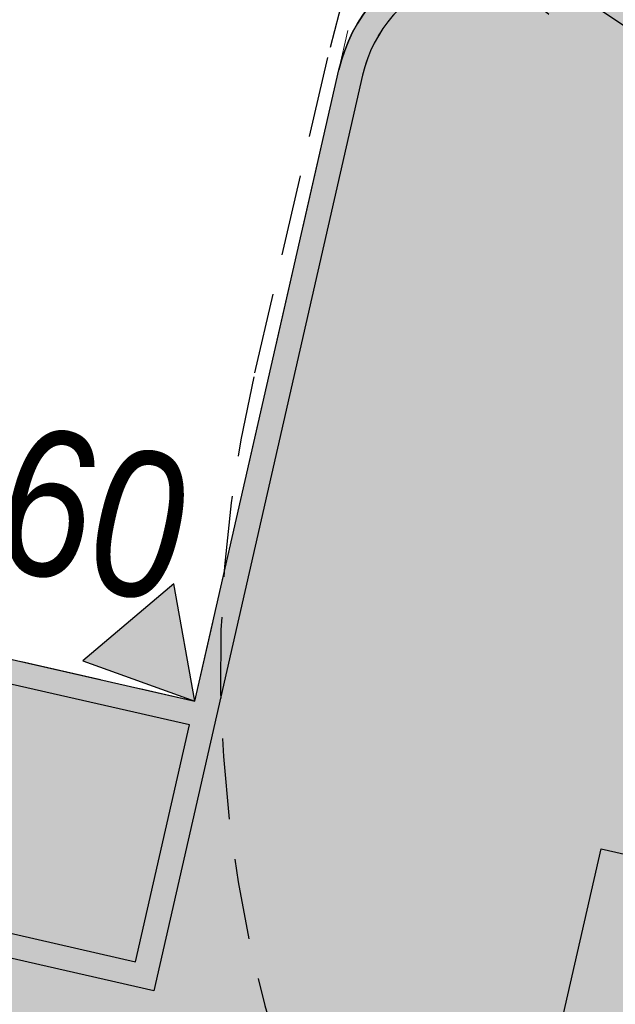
# Model space of a CAD drawing. Header units: metres. Extents: x 964 to 7125, y -212 to 9570.
# Tile 69 of 185: x 1933.25 to 1936.93, y 229.25 to 235.34. Entities that reach past the tile are written whole.
import ezdxf
from ezdxf import colors
from ezdxf.entities.mleader import LeaderData, LeaderLine
from ezdxf.enums import TextEntityAlignment as Align
from ezdxf.math import Vec2, Vec3

# ---------------------------------------------------------------- set-up
doc = ezdxf.new("R2010")
doc.units = ezdxf.units.M
for name, pattern in [('0', [0]), ('CIĄGłA', [0]), ('DASH', [0.75, 0.5, -0.25]), ('DASHED', [0.75, 0.5, -0.25]), ('HIDDEN', [0.375, 0.25, -0.125])]:
    doc.linetypes.add(name, pattern=pattern)
for name, color, linetype, lineweight in [('- AGP-1_OPISY', 7, 'Continuous', 13), ('_IE', 240, 'Continuous', 9), ('AGP1_HATCH', 7, 'Continuous', 5), ('AGP1_koncepcja', 6, 'Continuous', 50), ('AGP1_KRAWEZNIKI GRUBOŚCI', 7, 'Continuous', 15), ('AGP1_KRAWEZNIKI NOWE', 7, 'Continuous', 30), ('IS', 7, 'Continuous', 15), ('IS-KD-opis-rzedne', 96, 'Continuous', 30), ('MIEJCA PARKINGOWE', 7, 'Continuous', 9), ('STREFY GAZOCIĄG', 7, 'Continuous', 9), ('ZP_IE', 1, 'Continuous', 9)]:
    doc.layers.add(name, color=color, linetype=linetype, lineweight=lineweight)
for name, color, linetype in [('WYMIARY', 9, 'Continuous'), ('ZP_strefy oddziaływania', 8, 'HIDDEN'), ('zz-odwodnienie', 5, 'Continuous')]:
    doc.layers.add(name, color=color, linetype=linetype)
doc.styles.add('IS-0.6', font='simplex.shx', dxfattribs={"width": 0.6})
doc.styles.get("Standard").update_dxf_attribs({"font": 'arial.ttf'})

# ---------------------------------------------------------------- blocks, each defined once
blk = doc.blocks.new('d_rzędna')
at = {"layer": 'zz-odwodnienie'}
blk.add_hatch(color=0, dxfattribs=at).paths.add_polyline_path([(0, 0), (0.3686594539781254, 0.6385369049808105), (-0.3686594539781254, 0.6385369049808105)])
at = {"layer": 'zz-odwodnienie', "color": 0}
for p, q in [((-0.3686594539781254, 0.6385369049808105), (0, 0)), ((0.3686594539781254, 0.6385369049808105), (-0.3686594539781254, 0.6385369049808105)), ((-0.3686594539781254, 0.6385369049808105), (0, 0)), ((0.3686594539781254, 0.6385369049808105), (-0.3686594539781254, 0.6385369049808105)), ((0, 0), (0.3686594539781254, 0.6385369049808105)), ((0, 0), (0.3686594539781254, 0.6385369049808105))]:
    blk.add_line(p, q, dxfattribs=at)
blk = doc.blocks.new('opracowanie drogowe 20250115 konstantynów')
at = {"layer": 'zz-odwodnienie', "color": 5, "linetype": 'CIĄGłA', "lineweight": 0, "rotation": 40.28244906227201}
for p in [(1934.333537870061, 231.1259360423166), (1934.333537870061, 231.1259360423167), (1934.333537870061, 231.1259360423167)]:
    blk.add_blockref('d_rzędna', p, dxfattribs=at)
at = {"layer": 'zz-odwodnienie', "char_height": 0.9, "width": 5.784085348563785, "attachment_point": 1, "rotation": 347.14298656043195}
for insert in [(1931.298464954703, 233.2976814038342), (1931.298464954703, 233.2976814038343), (1931.298464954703, 233.2976814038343)]:
    blk.add_mtext('{\\fArial Narrow|b0|i0|c238|p34;177,60}', dxfattribs=dict(at, insert=insert))
blk = doc.blocks.new('TP_20250415')
at = {"color": 2, "linetype": '0', "lineweight": 30, "ltscale": 0.1}
blk.add_open_spline([(21.82680624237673, -19.23063555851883, -9.498925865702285e-09), (22.09671504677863, -18.14853078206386, -9.498925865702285e-09), (23.90303523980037, -10.90672289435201, -9.498925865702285e-09), (8.957158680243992, -6.346350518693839, -9.498925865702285e-09), (6.270669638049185, 2.064727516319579, -9.498925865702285e-09), (2.984986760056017, 5.865069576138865, -9.498925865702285e-09), (3.78740707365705, 6.689637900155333, -9.498925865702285e-09), (4.082856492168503, 6.993242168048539, -9.498925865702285e-09)], degree=3, knots=[0, 0, 0, 0, 3.201083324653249, 21.42272261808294, 30.57844884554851, 32.5393060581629, 33.68204251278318, 33.68204251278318, 33.68204251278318, 33.68204251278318], dxfattribs=at)
at = {"layer": 'AGP1_koncepcja', "color": 2, "linetype": 'DASHED', "lineweight": 30, "ltscale": 2}
blk.add_open_spline([(21.62511289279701, -19.18021222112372, -9.498925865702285e-09), (21.95251875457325, -18.17096795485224, -9.498925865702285e-09), (23.14365579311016, -10.44172489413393, -9.498925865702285e-09), (8.537974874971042, -6.85802249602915, -9.498925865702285e-09), (6.082718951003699, 2.281098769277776, -9.498925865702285e-09), (2.680686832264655, 5.963212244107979, -9.498925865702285e-09), (3.636523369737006, 6.878661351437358, -9.498925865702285e-09), (3.902198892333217, 7.151627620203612, -9.498925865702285e-09)], degree=3, knots=[0, 0, 0, 0, 3.183067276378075, 21.40470656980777, 30.56043279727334, 32.52129000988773, 33.66402646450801, 33.66402646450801, 33.66402646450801, 33.66402646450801], dxfattribs=at)
blk = doc.blocks.new('IS-opis-studni-P-0.6')
at = {"color": 0, "linetype": 'Continuous', "lineweight": 15, "transparency": 16777216}
blk.add_line((0, 0), (3.5, 0), dxfattribs=at)
at = {"color": 0, "linetype": 'Continuous', "lineweight": -2, "transparency": 16777216, "style": 'IS-0.6', "width": 0.6}
for p in [(1.75, 0.25), (1.75, -1.25), (1.75, -2.5)]:
    blk.add_attdef('000,00', text='', height=1, dxfattribs=at).set_placement(p, align=Align.CENTER)
blk.add_attdef('S0', text='', height=1.25, dxfattribs=at).set_placement((3.75, 0), align=Align.MIDDLE_LEFT)
blk = doc.blocks.new('_None', base_point=(2.5, 0))
blk = doc.blocks.new('IE_20251212')
at = {"layer": '_IE', "lineweight": -3, "ltscale": 3}
blk.add_lwpolyline([(13.21793894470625, -68.53116928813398), (13.6564326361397, -66.60996413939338), (27.32492492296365, -69.72001262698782)], dxfattribs=at)
blk = doc.blocks.new('IS_2025-10-21')
at = {"layer": 'IS-KD-opis-rzedne'}
ml = blk.add_multileader_block('Standard', dxfattribs=at)
ml.set_content('IS-opis-studni-P-0.6', color=256)
ml.set_attribute('S0', 'D1', width=0)
ml.set_attribute('000,00', '177,65', width=0)
ml.set_attribute('000,00', '175,79', width=0)
ml.set_attribute('000,00', '', width=0)
ml.set_leader_properties(linetype='Continuous', lineweight=9)
ml.set_arrow_properties(name='NONE')
ml.build(insert=Vec2(0, 0))
ml.multileader.update_dxf_attribs({"has_dogleg": 0, "text_left_attachment_type": 6, "text_right_attachment_type": 6, "dogleg_length": 0, "arrow_head_size": 5, "block_connection_type": 1})
ctx = ml.context
ctx.base_point, ctx.char_height, ctx.arrow_head_size, ctx.landing_gap_size, ctx.plane_origin = Vec3(1932.389936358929, 222.8866195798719), 20, 5, 5, Vec3(1934.765459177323, 235.9051992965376)
ctx.left_attachment, ctx.right_attachment, ctx.text_align_type, ctx.attachment_type = 6, 6, 2, 1
notes = []
notes.append((ctx, [(1, (1, 1, 0), (1932.389936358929, 222.8866195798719), (1, 0), 0, [(0, [(1928.543767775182, 239.0119679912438)], 0, [])])]))
ctx.block.insert = Vec3(1932.389936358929, 222.8866195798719)
ml = blk.add_multileader_block('Standard', dxfattribs=at)
ml.set_content('IS-opis-studni-P-0.6', color=256)
ml.set_attribute('S0', 'D11', width=0)
ml.set_attribute('000,00', '177,67', width=0)
ml.set_attribute('000,00', '176,26', width=0)
ml.set_attribute('000,00', '', width=0)
ml.set_leader_properties(linetype='Continuous', lineweight=9)
ml.set_arrow_properties(name='NONE')
ml.build(insert=Vec2(0, 0))
ml.multileader.update_dxf_attribs({"has_dogleg": 0, "text_left_attachment_type": 6, "text_right_attachment_type": 6, "dogleg_length": 0, "arrow_head_size": 5, "block_connection_type": 1})
ctx = ml.context
ctx.base_point, ctx.char_height, ctx.arrow_head_size, ctx.landing_gap_size, ctx.plane_origin = Vec3(1937.53173758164, 224.4280322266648), 20, 5, 5, Vec3(1939.482715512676, 234.8285380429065)
ctx.left_attachment, ctx.right_attachment, ctx.text_align_type, ctx.attachment_type = 6, 6, 2, 1
notes.append((ctx, [(1, (1, 1, 0), (1937.53173758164, 224.4280322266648), (1, 0), 0, [(0, [(1933.261024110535, 237.9353067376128)], 0, [])])]))
ctx.block.insert = Vec3(1937.53173758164, 224.4280322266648)
for ctx, leaders in notes:
    for number, flags, end, landing, length, lines in leaders:
        leader = LeaderData()
        leader.index, (leader.has_last_leader_line, leader.has_dogleg_vector, leader.attachment_direction) = number, flags
        leader.last_leader_point, leader.dogleg_vector, leader.dogleg_length = Vec3(end), Vec3(landing), length
        for number, points, colour, breaks in lines:
            line = LeaderLine()
            line.index, line.vertices, line.color, line.breaks = number, Vec3.list(points), colors.encode_raw_color(colour), breaks
            leader.lines.append(line)
        ctx.leaders.append(leader)
blk = doc.blocks.new('A$C273a521e')
at = {"layer": 'IS'}
blk.add_blockref('IS_2025-10-21', (-1902.907372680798, -313.0151020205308), dxfattribs=at)

msp = doc.modelspace()

# ---------------------------------------------------------------- hatches: boundary and pattern name
at = {"layer": 'AGP1_HATCH', "transparency": 33554625}
h = msp.add_hatch(dxfattribs=at)
h.set_pattern_fill('GRASS', color=64, scale=0.02)
h.set_pattern_definition([(90, (0, 0), (-0.3592102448, 0.3592102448), [0.09525, -0.6231704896]), (45, (0, 0), (-0.3592102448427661, 0.3592102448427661), [0.09525, -0.41275]), (135, (0, 0), (-0.3592102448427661, -0.3592102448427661), [0.09525, -0.41275])])
edge = h.paths.add_edge_path()
edge.add_line((1918.027372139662, 281.1750997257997), (1917.733087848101, 280.1037389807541))
edge.add_arc((1955.218774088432, 442.3996465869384), 166.5687194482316, 256.9943948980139, 258.1500133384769)
edge.add_line((1921.013892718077, 279.380738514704), (1921.293686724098, 279.3204852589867))
edge.add_line((1921.293686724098, 279.3204852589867), (1921.411575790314, 279.8679188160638))
edge.add_line((1921.411575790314, 279.8679188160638), (1923.034373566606, 279.5184515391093))
edge.add_line((1923.034373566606, 279.5184515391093), (1922.91648450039, 278.9710179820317))
edge.add_line((1922.91648450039, 278.9710179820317), (1933.464755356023, 276.6994623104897))
edge.add_line((1933.464755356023, 276.6994623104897), (1934.495887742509, 277.4314030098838))
edge.add_line((1934.495887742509, 277.4314030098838), (1918.027372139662, 281.1750997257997))
edge = h.paths.add_edge_path()
edge.add_line((1934.495887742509, 277.4314030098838), (1933.464755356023, 276.6994623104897))
edge.add_line((1933.464755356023, 276.6994623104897), (1961.672783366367, 270.6249021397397))
edge.add_arc((1959.177644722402, 261.9819229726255), 8.995932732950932, -9.899978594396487, 73.89711847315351, ccw=False)
edge.add_line((1968.039622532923, 260.4352636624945), (1961.280311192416, 230.8202579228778))
edge.add_line((1961.280311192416, 230.8202579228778), (1960.644477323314, 230.9653696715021))
edge.add_line((1960.644477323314, 230.9653696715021), (1959.26529123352, 224.9226379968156))
edge.add_line((1959.26529123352, 224.9226379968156), (1955.033328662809, 225.8885363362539))
edge.add_line((1955.033328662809, 225.8885363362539), (1956.408039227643, 231.9116583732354))
edge.add_line((1956.408039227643, 231.9116583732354), (1953.022839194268, 230.9890328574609))
edge.add_line((1953.022839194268, 230.9890328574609), (1949.225572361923, 231.8557167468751))
edge.add_line((1949.225572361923, 231.8557167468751), (1948.814638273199, 230.0552605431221))
edge.add_line((1948.814638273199, 230.0552605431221), (1944.094277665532, 231.1293036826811))
edge.add_line((1944.094277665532, 231.1293036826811), (1944.505933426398, 232.9329218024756))
edge.add_line((1944.505933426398, 232.9329218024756), (1938.432993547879, 234.319002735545))
edge.add_line((1938.432993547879, 234.319002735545), (1936.698210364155, 235.4907377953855))
edge.add_arc((1936.198520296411, 234.8031445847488), 0.8499850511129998, 53.99321822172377, 167.1431079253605)
edge.add_line((1935.369845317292, 234.992280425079), (1934.079247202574, 229.3376865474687))
edge.add_line((1934.079247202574, 229.3376865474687), (1929.93579943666, 230.2833823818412))
edge.add_line((1929.93579943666, 230.2833823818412), (1930.302951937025, 231.8920150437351))
edge.add_line((1930.302951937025, 231.8920150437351), (1911.146240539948, 236.2643211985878))
edge.add_line((1911.146240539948, 236.2643211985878), (1911.145917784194, 236.2643948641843))
edge.add_line((1911.145917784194, 236.2643948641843), (1911.579825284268, 238.1655061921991))
edge.add_line((1911.579825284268, 238.1655061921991), (1907.679791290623, 239.0556455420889))
edge.add_line((1907.679791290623, 239.0556455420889), (1908.391844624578, 242.1754179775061))
edge.add_line((1908.391844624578, 242.1754179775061), (1913.602602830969, 262.8037986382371))
edge.add_arc((1910.839397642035, 263.5017936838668), 2.849999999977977, 345.8234528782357, 357.692915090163)
edge.add_line((1913.687087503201, 263.3870659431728), (1913.781314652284, 265.7259047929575))
edge.add_line((1913.781314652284, 265.7259047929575), (1905.257372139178, 234.6850997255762))
edge.add_line((1905.257372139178, 234.6850997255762), (1959.667372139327, 222.3150997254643))
edge.add_line((1959.667372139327, 222.3150997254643), (1970.727372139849, 269.1950997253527))
edge.add_line((1970.727372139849, 269.1950997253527), (1934.495887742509, 277.4314030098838))
at = {"layer": 'AGP1_HATCH', "true_color": 0x636466, "transparency": 33554477}
h = msp.add_hatch(color=251, dxfattribs=at)
h.dxf.hatch_style = 1
h.paths.add_polyline_path([(1957.387694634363, 225.8640364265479), (1955.63282263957, 226.2645664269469), (1956.849989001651, 231.597427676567), (1958.604860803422, 231.1968974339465)], flags=16)
edge = h.paths.add_edge_path()
edge.add_arc((1960.322805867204, 465.5645542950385), 190.2882127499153, 257.0703403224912, 258.0782477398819)
edge.add_line((1921.013892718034, 279.3807385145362), (1961.668481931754, 270.6258284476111))
edge.add_line((1961.668481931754, 270.6258284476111), (1961.673641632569, 270.6246543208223))
edge.add_arc((1959.177644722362, 261.981922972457), 8.99593273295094, -9.899978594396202, 73.8914287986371, ccw=False)
edge.add_line((1968.039622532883, 260.4352636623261), (1961.280311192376, 230.8202579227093))
edge.add_line((1961.280311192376, 230.8202579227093), (1960.644477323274, 230.9653696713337))
edge.add_line((1960.644477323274, 230.9653696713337), (1959.26529123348, 224.9226379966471))
edge.add_line((1959.26529123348, 224.9226379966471), (1955.035033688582, 225.8924517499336))
edge.add_line((1955.035033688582, 225.8924517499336), (1956.414205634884, 231.9351207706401))
edge.add_line((1956.414205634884, 231.9351207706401), (1956.408039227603, 231.911658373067))
edge.add_line((1956.408039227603, 231.911658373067), (1953.022839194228, 230.9890328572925))
edge.add_line((1953.022839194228, 230.9890328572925), (1949.225572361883, 231.855716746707))
edge.add_line((1949.225572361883, 231.855716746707), (1948.814638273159, 230.0552605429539))
edge.add_line((1948.814638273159, 230.0552605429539), (1944.094277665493, 231.1293036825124))
edge.add_line((1944.094277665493, 231.1293036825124), (1944.505933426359, 232.9329218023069))
edge.add_line((1944.505933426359, 232.9329218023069), (1938.432993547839, 234.3190027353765))
edge.add_line((1938.432993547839, 234.3190027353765), (1936.698210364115, 235.4907377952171))
edge.add_arc((1936.198520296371, 234.8031445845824), 0.8499850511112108, 53.99321822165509, 167.1431079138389)
edge.add_line((1935.369845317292, 234.9922804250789), (1934.079247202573, 229.3376865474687))
edge.add_line((1934.079247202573, 229.3376865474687), (1929.93579943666, 230.2833823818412))
edge.add_line((1929.93579943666, 230.2833823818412), (1930.302951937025, 231.8920150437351))
edge.add_line((1930.302951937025, 231.8920150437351), (1911.146240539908, 236.2643211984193))
edge.add_line((1911.146240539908, 236.2643211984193), (1911.145972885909, 236.2646362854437))
edge.add_line((1911.145972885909, 236.2646362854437), (1911.579880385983, 238.1657476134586))
edge.add_line((1911.579880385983, 238.1657476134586), (1907.679791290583, 239.0556455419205))
edge.add_line((1907.679791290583, 239.0556455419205), (1908.391844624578, 242.1754179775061))
edge.add_line((1908.391844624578, 242.1754179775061), (1913.602602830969, 262.8037986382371))
edge.add_arc((1910.839397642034, 263.5017936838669), 2.849999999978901, 345.8234528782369, 357.6929150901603)
edge.add_line((1913.687087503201, 263.3870659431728), (1913.781794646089, 265.7378188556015))
edge.add_line((1913.781794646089, 265.7378188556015), (1913.957681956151, 266.3773577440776))
edge.add_line((1913.957681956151, 266.3773577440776), (1913.836965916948, 263.3810276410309))
edge.add_arc((1910.839397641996, 263.501793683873), 3.000000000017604, 345.82345287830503, 357.69291509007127, ccw=False)
edge.add_line((1913.748034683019, 262.767062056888), (1908.538083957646, 242.1420404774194))
edge.add_line((1908.538083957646, 242.1420404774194), (1911.462870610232, 241.4744904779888))
edge.add_arc((1911.237805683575, 240.497337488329), 1.002737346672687, -9.8722114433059, 77.02943066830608, ccw=False)
edge.add_line((1912.225695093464, 240.3254168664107), (1911.325813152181, 236.3771931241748))
edge.add_line((1911.325813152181, 236.3771931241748), (1934.333537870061, 231.1259360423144))
edge.add_line((1934.333537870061, 231.1259360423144), (1935.223605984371, 235.0256579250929))
edge.add_arc((1936.198520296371, 234.8031445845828), 0.9999850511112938, 54.147005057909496, 167.143107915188, ccw=False)
edge.add_line((1936.784219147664, 235.6136548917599), (1938.493712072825, 234.4590017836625))
edge.add_line((1938.493712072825, 234.4590017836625), (1953.019616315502, 231.143625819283))
edge.add_line((1953.019616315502, 231.143625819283), (1956.445877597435, 232.077442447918))
edge.add_line((1956.445877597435, 232.077442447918), (1961.167448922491, 230.999872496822))
edge.add_line((1961.167448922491, 230.999872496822), (1967.892518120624, 260.464850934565))
edge.add_arc((1959.177644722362, 261.9819229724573), 8.845932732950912, 350.1249919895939, 433.863969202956)
edge.add_line((1961.636095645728, 270.4793664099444), (1920.923664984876, 279.2464152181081))
edge.add_arc((1955.218774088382, 442.3996465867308), 166.7187194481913, 256.9978913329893, 258.1291453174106, ccw=False)
edge.add_line((1917.709243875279, 279.9552974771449), (1917.744927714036, 280.1010047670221))

# ---------------------------------------------------------------- linework, layer by layer
at = {"layer": '- AGP-1_OPISY', "color": 18, "linetype": 'CIĄGłA', "lineweight": 0, "true_color": 0x000000}
msp.add_lwpolyline([(1934.446399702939, 230.9463192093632), (1935.369845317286, 234.9922804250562, -0.3629308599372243), (1936.237766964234, 235.6522230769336)], format="xyb", dxfattribs=at)
at = {"color": 18, "linetype": 'CIĄGłA', "lineweight": 30, "true_color": 0x000000}
msp.add_lwpolyline([(1934.333537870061, 231.1259360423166), (1934.333537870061, 231.1259360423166), (1935.223604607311, 235.025651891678, -0.5372994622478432), (1936.784219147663, 235.6136548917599), (1938.493712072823, 234.4590017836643), (1953.019616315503, 231.143625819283), (1956.445877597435, 232.077442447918)], format="xyb", dxfattribs=at)
at = {"layer": 'AGP1_KRAWEZNIKI GRUBOŚCI', "linetype": 'CIĄGłA'}
msp.add_lwpolyline([(1934.30048737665, 230.9796220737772), (1930.44919126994, 231.8586375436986), (1930.115416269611, 230.3962442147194), (1933.966712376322, 229.5172287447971)], close=True, dxfattribs=at)
at = {"layer": 'AGP1_KRAWEZNIKI NOWE', "color": 18, "linetype": 'CIĄGłA', "true_color": 0x000000}
for p, q in [((1911.325813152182, 236.3771931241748), (1934.333537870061, 231.1259360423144)), ((1938.432993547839, 234.3190027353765), (1936.698210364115, 235.4907377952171)), ((1935.369845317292, 234.992280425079), (1934.079247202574, 229.3376865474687)), ((1934.333537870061, 231.1259360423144), (1935.223605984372, 235.0256579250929)), ((1934.300160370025, 230.9796967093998), (1930.44919126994, 231.8586375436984)), ((1933.966385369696, 229.5173033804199), (1934.300160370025, 230.9796967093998)), ((1930.115416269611, 230.3962442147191), (1933.966385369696, 229.5173033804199)), ((1934.079247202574, 229.3376865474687), (1929.93579943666, 230.2833823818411))]:
    msp.add_line(p, q, dxfattribs=at)
for centre, radius, start, end in [((1936.198520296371, 234.8031445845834), 0.9999850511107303, 54.14700505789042, 167.1431079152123), ((1936.198520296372, 234.8031445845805), 0.8499850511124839, 53.99321822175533, 167.1431079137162)]:
    msp.add_arc(centre, radius, start, end, dxfattribs=at)
at = {"layer": 'MIEJCA PARKINGOWE', "color": 18, "linetype": 'DASH', "lineweight": 0, "true_color": 0x000000}
msp.add_lwpolyline([(1911.325216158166, 236.3773293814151), (1934.333537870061, 231.1259360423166), (1935.446121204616, 236.0005804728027), (1912.437799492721, 241.2519738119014), (1911.325216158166, 236.3773293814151)], dxfattribs=at)
at = {"layer": 'STREFY GAZOCIĄG', "color": 30, "linetype": 'DASH', "lineweight": 30, "ltscale": 3, "true_color": 0xf26722}
msp.add_lwpolyline([(1904.594735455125, 260.8864281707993), (1907.264905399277, 258.7651264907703), (1920.499155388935, 248.3972670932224), (1925.133662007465, 244.7534289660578), (1930.173880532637, 240.6392841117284), (1937.181764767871, 234.81948430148), (1938.737022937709, 233.7754669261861), (1946.872543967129, 227.192060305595), (1954.531708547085, 224.8646312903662), (1955.966573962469, 224.4434131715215), (1959.892267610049, 223.268406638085)], dxfattribs=at)
msp.add_lwpolyline([(1904.594735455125, 260.8864281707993), (1907.264905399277, 258.7651264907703), (1920.499155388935, 248.3972670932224), (1925.133662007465, 244.7534289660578), (1930.173880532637, 240.6392841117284), (1937.181764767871, 234.81948430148), (1938.737022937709, 233.7754669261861), (1946.872543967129, 227.192060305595), (1954.531708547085, 224.8646312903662), (1955.966573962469, 224.4434131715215), (1959.892267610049, 223.268406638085)], dxfattribs=at)
at = {"layer": 'ZP_strefy oddziaływania', "ltscale": 2}
for points in [[(1978.756595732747, 222.9354654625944), (1979.212851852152, 224.9073697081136, 0.414213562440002), (1956.747711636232, 260.8978889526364), (1949.709640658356, 262.52634680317, 0.4142135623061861), (1913.719121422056, 240.0612065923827), (1913.26286530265, 238.0893023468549, 0.4142135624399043), (1935.72800551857, 202.0987831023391), (1942.766076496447, 200.4703252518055, 0.4142135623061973)], [(1957.3228539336, 227.8947711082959), (1957.779110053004, 229.8666753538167, 0.4142135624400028), (1951.788405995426, 239.4641471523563), (1944.750335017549, 241.0926050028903, 0.414213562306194), (1935.152863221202, 235.1019009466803), (1934.696607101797, 233.1299967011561, 0.4142135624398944), (1940.687311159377, 223.532524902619), (1947.725382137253, 221.9040670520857, 0.4142135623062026)]]:
    msp.add_lwpolyline(points, format="xyb", close=True, dxfattribs=at)
at = {"layer": 'ZP_strefy oddziaływania', "ltscale": 2, "elevation": -5.00880708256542e-06}
msp.add_lwpolyline([(1953.742710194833, 260.8568644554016), (1952.182824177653, 261.2128910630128, 0.4142135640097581), (1916.259457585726, 238.6405242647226), (1916.114821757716, 238.006820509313, 0.4142135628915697), (1938.687188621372, 202.0834540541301), (1940.247074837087, 201.7274273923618, 0.4142135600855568), (1976.170441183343, 224.2997940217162), (1976.315077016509, 224.9334977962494, 0.4142135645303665)], format="xyb", close=True, dxfattribs=at)

# ---------------------------------------------------------------- block references
at = {"layer": '_IE'}
msp.add_blockref('IE_20251212', (1923.187372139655, 296.8250997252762), dxfattribs=at)
at = {"layer": 'WYMIARY', "color": 3}
msp.add_blockref('A$C273a521e', (1902.907372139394, 313.015099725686), dxfattribs=at)
at = {"layer": 'ZP_IE'}
msp.add_blockref('TP_20250415', (1925.846083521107, 250.6042011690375, 9.49892586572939e-09), dxfattribs=at)
at = {"layer": 'zz-odwodnienie'}
msp.add_blockref('opracowanie drogowe 20250115 konstantynów', (3.828222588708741e-06, 1.622667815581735e-05), dxfattribs=at)

doc.saveas('drawing.dxf')
